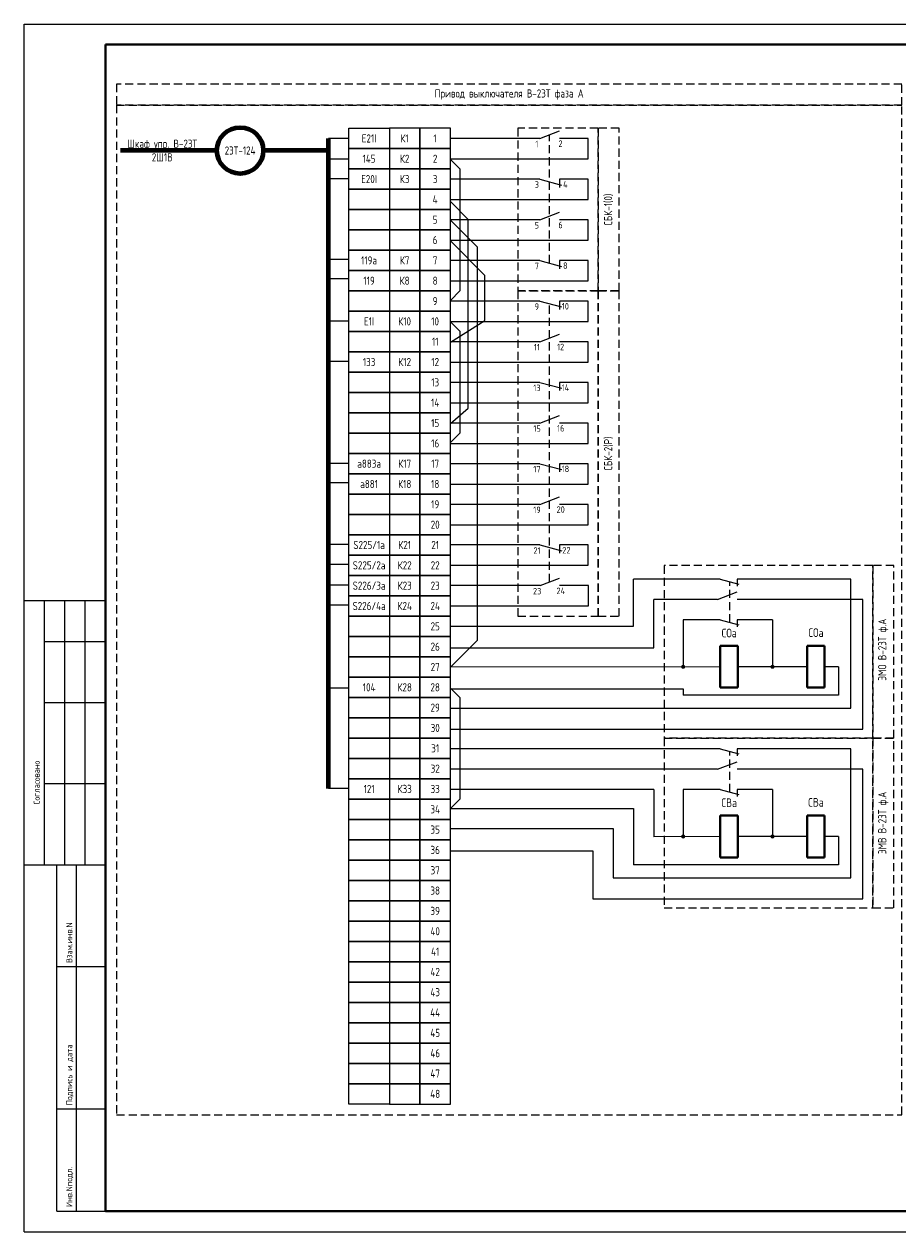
# Model space of a CAD drawing. Header units: millimetres. Extents: x 3972 to 7513, y 1417 to 2199.
# Tile 5 of 16: x 5275 to 5490, y 1779 to 2076. Entities that reach past the tile are written whole.
import ezdxf

# ---------------------------------------------------------------- set-up
doc = ezdxf.new("R2010")
doc.units = ezdxf.units.MM
doc.linetypes.add('JIS_02_2.0', pattern=[3, 2, -1])
doc.styles.add('SIMPLEX', font='GOST.ttf', dxfattribs={"height": 5})

msp = doc.modelspace()

# ---------------------------------------------------------------- linework, layer by layer
for p, q in [((5275.45, 1778.56), (5275.45, 2075.61)), ((5275.45, 2075.61), (5695.46, 2075.61)), ((5275.45, 1778.56), (5275.45, 2075.61)), ((5355.26, 2047.5), (5350.26, 2047.5)), ((5402.26, 2047.5), (5380.26, 2047.5)), ((5402.26, 2047.5), (5407.07, 2049.34)), ((5414.14, 2047.5), (5407.07, 2047.5)), ((5414.14, 2042.5), (5414.14, 2047.5)), ((5355.26, 2042.37), (5350.26, 2042.37)), ((5380.26, 2042.5), (5414.14, 2042.5)), ((5380.26, 2042.34), (5382.6, 2040)), ((5382.6, 2040), (5382.6, 2010)), ((5355.26, 2037.6), (5350.26, 2037.6)), ((5402.26, 2037.5), (5380.26, 2037.5)), ((5402.26, 2037.5), (5407.62, 2036.04)), ((5407.07, 2037.5), (5407.07, 2035.46)), ((5414.14, 2037.5), (5407.07, 2037.5)), ((5414.14, 2032.5), (5414.14, 2037.5)), ((5380.26, 2032.5), (5414.14, 2032.5)), ((5380.26, 2032.01), (5384.67, 2027.6)), ((5402.26, 2027.5), (5407.07, 2029.34)), ((5402.26, 2027.5), (5380.26, 2027.5)), ((5380.26, 2027.42), (5386.86, 2020.81)), ((5384.67, 1981.13), (5384.67, 2027.6)), ((5414.14, 2027.5), (5407.07, 2027.5)), ((5414.14, 2022.5), (5414.14, 2027.5)), ((5380.26, 2022.5), (5414.14, 2022.5)), ((5380.26, 2022.28), (5388.77, 2013.77)), ((5386.86, 2020.81), (5386.86, 1924.01)), ((5355.26, 2017.7), (5350.26, 2017.7)), ((5402.26, 2017.5), (5380.26, 2017.5)), ((5402.26, 2017.5), (5407.62, 2016.04)), ((5407.07, 2017.5), (5407.07, 2015.46)), ((5414.14, 2017.5), (5407.07, 2017.5)), ((5414.14, 2012.5), (5414.14, 2017.5)), ((5355.26, 2012.93), (5350.26, 2012.93)), ((5380.26, 2012.5), (5414.14, 2012.5)), ((5388.77, 2002.7), (5388.77, 2013.77)), ((5382.6, 2010), (5380.26, 2007.65)), ((5402.26, 2007.5), (5380.26, 2007.5)), ((5402.26, 2007.5), (5407.62, 2006.04)), ((5407.07, 2007.5), (5407.07, 2005.46)), ((5414.14, 2007.5), (5407.07, 2007.5)), ((5414.14, 2002.5), (5414.14, 2007.5)), ((5355.26, 2002.56), (5350.26, 2002.56)), ((5380.26, 2002.5), (5414.14, 2002.5)), ((5380.26, 2002.43), (5382.6, 2000.09)), ((5380.28, 1997.38), (5388.77, 2002.7)), ((5382.6, 2000.09), (5382.6, 1975)), ((5402.28, 1997.5), (5407.09, 1999.34)), ((5402.28, 1997.5), (5380.28, 1997.5)), ((5414.16, 1997.5), (5407.09, 1997.5)), ((5414.16, 1992.5), (5414.16, 1997.5)), ((5355.26, 1992.67), (5350.26, 1992.67)), ((5380.28, 1992.5), (5414.16, 1992.5)), ((5402.28, 1987.5), (5380.28, 1987.5)), ((5402.28, 1987.5), (5407.65, 1986.04)), ((5407.09, 1987.5), (5407.09, 1985.46)), ((5414.16, 1987.5), (5407.09, 1987.5)), ((5414.16, 1982.5), (5414.16, 1987.5)), ((5380.28, 1982.5), (5414.16, 1982.5)), ((5380.28, 1977.4), (5384.67, 1981.13)), ((5402.3, 1977.5), (5407.11, 1979.34)), ((5402.3, 1977.5), (5380.3, 1977.5)), ((5414.19, 1977.5), (5407.11, 1977.5)), ((5414.19, 1972.5), (5414.19, 1977.5)), ((5382.6, 1975), (5380.28, 1972.68)), ((5380.3, 1972.5), (5414.19, 1972.5)), ((5355.26, 1967.52), (5350.26, 1967.52)), ((5402.28, 1967.5), (5380.28, 1967.5)), ((5402.28, 1967.5), (5407.65, 1966.04)), ((5407.09, 1967.5), (5407.09, 1965.46)), ((5414.16, 1967.5), (5407.09, 1967.5)), ((5414.16, 1962.5), (5414.16, 1967.5)), ((5355.26, 1962.75), (5350.26, 1962.75)), ((5380.28, 1962.5), (5414.16, 1962.5)), ((5402.3, 1957.5), (5407.11, 1959.34)), ((5402.3, 1957.5), (5380.3, 1957.5)), ((5414.19, 1957.5), (5407.11, 1957.5)), ((5414.19, 1952.5), (5414.19, 1957.5)), ((5380.3, 1952.5), (5414.19, 1952.5)), ((5355.26, 1947.66), (5350.26, 1947.66)), ((5402.3, 1947.5), (5380.3, 1947.5)), ((5402.3, 1947.5), (5407.67, 1946.04)), ((5407.11, 1947.5), (5407.11, 1945.46)), ((5414.19, 1947.5), (5407.11, 1947.5)), ((5414.19, 1942.5), (5414.19, 1947.5)), ((5355.26, 1942.73), (5350.26, 1942.73)), ((5380.3, 1942.5), (5414.19, 1942.5)), ((5355.26, 1937.65), (5350.26, 1937.65)), ((5402.33, 1937.5), (5380.33, 1937.5)), ((5402.33, 1937.5), (5407.13, 1939.34)), ((5414.21, 1937.5), (5407.13, 1937.5)), ((5414.21, 1932.5), (5414.21, 1937.5)), ((5446.65, 1939.1), (5425.28, 1939.1)), ((5425.28, 1927.5), (5425.28, 1939.1)), ((5446.65, 1939.1), (5451.24, 1937.85)), ((5478.73, 1939.1), (5450.77, 1939.1)), ((5450.77, 1939.1), (5450.77, 1937.36)), ((5478.73, 1907.35), (5478.73, 1939.1)), ((5295.45, 1933.8), (5275.45, 1933.8)), ((5280.45, 1868.8), (5280.45, 1933.8)), ((5285.45, 1868.8), (5285.45, 1933.8)), ((5290.45, 1868.8), (5290.45, 1933.8)), ((5445.96, 1934.1), (5430.28, 1934.1)), ((5430.28, 1922.17), (5430.28, 1934.1)), ((5445.96, 1934.1), (5450.77, 1935.94)), ((5481.73, 1934.1), (5450.77, 1934.1)), ((5481.73, 1902.2), (5481.73, 1934.1)), ((5355.26, 1932.71), (5350.26, 1932.71)), ((5380.33, 1932.5), (5414.21, 1932.5)), ((5446.65, 1929.1), (5437.54, 1929.1)), ((5437.54, 1929.1), (5437.54, 1917.54)), ((5446.65, 1929.1), (5451.24, 1927.85)), ((5459.48, 1929.1), (5450.77, 1929.1)), ((5450.77, 1929.1), (5450.77, 1927.36)), ((5459.48, 1929.1), (5459.48, 1917.54)), ((5380.28, 1927.5), (5425.28, 1927.5)), ((5280.45, 1923.8), (5295.45, 1923.8)), ((5380.28, 1917.43), (5386.86, 1924.01)), ((5380.28, 1922.17), (5430.28, 1922.17)), ((5446.65, 1917.54), (5380.28, 1917.43)), ((5446.65, 1917.54), (5380.28, 1917.43)), ((5459.48, 1917.54), (5450.93, 1917.54)), ((5459.48, 1917.54), (5450.93, 1917.54)), ((5468.03, 1917.54), (5459.48, 1917.54)), ((5468.03, 1917.54), (5459.48, 1917.54)), ((5475.73, 1917.54), (5472.31, 1917.54)), ((5475.73, 1917.54), (5472.31, 1917.54)), ((5475.73, 1917.54), (5475.73, 1910.54)), ((5355.26, 1912.32), (5350.26, 1912.32)), ((5380.28, 1912.28), (5382.56, 1910)), ((5380.28, 1912.13), (5437.54, 1912.13)), ((5437.54, 1912.13), (5437.54, 1910.54)), ((5475.73, 1910.54), (5437.54, 1910.54)), ((5280.45, 1908.8), (5295.45, 1908.8)), ((5380.28, 1907.35), (5478.73, 1907.35)), ((5382.56, 1910), (5382.56, 1885)), ((5380.28, 1902.2), (5481.73, 1902.2)), ((5446.65, 1897.35), (5380.28, 1897.35)), ((5446.65, 1897.35), (5451.24, 1896.11)), ((5478.73, 1897.35), (5450.77, 1897.35)), ((5450.77, 1897.35), (5450.77, 1895.62)), ((5478.73, 1865.61), (5478.73, 1897.35)), ((5445.96, 1892.35), (5380.28, 1892.35)), ((5445.96, 1892.35), (5450.77, 1894.2)), ((5481.73, 1892.35), (5450.77, 1892.35)), ((5481.73, 1860.46), (5481.73, 1892.35)), ((5280.45, 1888.8), (5295.45, 1888.8)), ((5355.26, 1887.57), (5350.26, 1887.57)), ((5380.28, 1887.44), (5430.28, 1887.44)), ((5430.28, 1887.35), (5430.28, 1875.69)), ((5446.65, 1887.35), (5437.54, 1887.35)), ((5437.54, 1887.35), (5437.54, 1875.8)), ((5446.65, 1887.35), (5451.24, 1886.11)), ((5459.48, 1887.35), (5450.77, 1887.35)), ((5450.77, 1887.35), (5450.77, 1885.62)), ((5459.48, 1887.35), (5459.48, 1875.8)), ((5382.56, 1885), (5380.28, 1882.72)), ((5380.28, 1882.72), (5425.28, 1882.72)), ((5425.28, 1882.72), (5425.28, 1868.8)), ((5380.28, 1877.77), (5420.28, 1877.77)), ((5420.28, 1877.77), (5420.28, 1865.61)), ((5446.65, 1875.8), (5430.28, 1875.69)), ((5446.65, 1875.8), (5430.28, 1875.69)), ((5459.48, 1875.8), (5450.93, 1875.8)), ((5459.48, 1875.8), (5450.93, 1875.8)), ((5468.03, 1875.8), (5459.48, 1875.8)), ((5468.03, 1875.8), (5459.48, 1875.8)), ((5475.73, 1875.8), (5472.31, 1875.8)), ((5475.73, 1875.8), (5472.31, 1875.8)), ((5475.73, 1875.8), (5475.73, 1868.8)), ((5380.28, 1872.29), (5415.28, 1872.29)), ((5415.28, 1872.29), (5415.28, 1860.46)), ((5275.45, 1868.8), (5295.45, 1868.8)), ((5283.45, 1783.61), (5283.45, 1868.8)), ((5288.32, 1783.61), (5288.32, 1868.8)), ((5475.73, 1868.8), (5425.28, 1868.8)), ((5420.28, 1865.61), (5478.73, 1865.61)), ((5415.28, 1860.46), (5481.73, 1860.46)), ((5283.45, 1843.8), (5295.45, 1843.8)), ((5283.45, 1808.8), (5295.45, 1808.8)), ((5283.45, 1783.61), (5295.45, 1783.61)), ((5275.45, 1778.56), (5695.46, 1778.56))]:
    msp.add_line(p, q)
at = {"lineweight": 40}
for p, q in [((5295.45, 2070.61), (5690.54, 2070.61)), ((5450.93, 1922.67), (5446.65, 1922.67)), ((5446.65, 1922.67), (5446.65, 1912.41)), ((5450.93, 1912.41), (5450.93, 1922.67)), ((5472.31, 1922.67), (5468.03, 1922.67)), ((5468.03, 1922.67), (5468.03, 1912.41)), ((5472.31, 1912.41), (5472.31, 1922.67)), ((5450.93, 1912.41), (5446.65, 1912.41)), ((5472.31, 1912.41), (5468.03, 1912.41)), ((5450.93, 1880.93), (5446.65, 1880.93)), ((5446.65, 1880.93), (5446.65, 1870.67)), ((5450.93, 1870.67), (5450.93, 1880.93)), ((5472.31, 1880.93), (5468.03, 1880.93)), ((5468.03, 1880.93), (5468.03, 1870.67)), ((5472.31, 1870.67), (5472.31, 1880.93)), ((5450.93, 1870.67), (5446.65, 1870.67)), ((5472.31, 1870.67), (5468.03, 1870.67)), ((5295.45, 1783.61), (5690.54, 1783.61))]:
    msp.add_line(p, q, dxfattribs=at)
at = {"linetype": 'Continuous', "lineweight": 40}
msp.add_line((5295.45, 2070.61), (5295.45, 1783.61), dxfattribs=at)
at = {"lineweight": 80}
for p, q in [((5350.26, 1887.57), (5350.26, 2047.5)), ((5322.85, 2044.53), (5299.1, 2044.53)), ((5350.26, 2044.53), (5334.25, 2044.53))]:
    msp.add_line(p, q, dxfattribs=at)
at = {"linetype": 'JIS_02_2.0'}
for p, q in [((5404.62, 2016.86), (5404.62, 2048.4)), ((5404.62, 1938.37), (5404.62, 2006.86)), ((5448.95, 1928.47), (5448.95, 1938.47)), ((5448.95, 1886.73), (5448.95, 1896.73))]:
    msp.add_line(p, q, dxfattribs=at)
at = {"color": 32, "linetype": 'JIS_02_2.0', "true_color": 0xcd6928}
for points in [[(5491.29, 2060.88), (5298.15, 2060.88), (5298.15, 2055.69), (5491.29, 2055.69)], [(5491.29, 2055.69), (5298.15, 2055.69), (5298.15, 1807.38), (5491.29, 1807.38)], [(5416.57, 2050), (5396.83, 2050), (5396.83, 2010), (5416.57, 2010)], [(5416.57, 2050), (5416.57, 2010), (5421.76, 2010), (5421.76, 2050)], [(5416.57, 2010), (5396.83, 2010), (5396.83, 1930), (5416.57, 1930)], [(5416.57, 2010), (5416.57, 1930), (5421.76, 1930), (5421.76, 2010)], [(5484.13, 1942.43), (5432.8, 1942.43), (5432.8, 1900), (5484.13, 1900)], [(5484.13, 1942.43), (5484.13, 1900), (5489.32, 1900), (5489.32, 1942.43)], [(5484.13, 1900), (5432.8, 1900), (5432.8, 1858.26), (5484.13, 1858.26)], [(5484.13, 1900), (5484.13, 1858.26), (5489.32, 1858.26), (5489.32, 1900)]]:
    msp.add_lwpolyline(points, close=True, dxfattribs=at)
for points in [[(5365.26, 2045), (5355.26, 2045), (5355.26, 2050), (5365.26, 2050)], [(5365.26, 2045), (5372.76, 2045), (5372.76, 2050), (5365.26, 2050)], [(5372.76, 2045), (5380.26, 2045), (5380.26, 2050), (5372.76, 2050)], [(5365.26, 2040), (5355.26, 2040), (5355.26, 2045), (5365.26, 2045)], [(5365.26, 2040), (5372.76, 2040), (5372.76, 2045), (5365.26, 2045)], [(5372.76, 2040), (5380.26, 2040), (5380.26, 2045), (5372.76, 2045)], [(5365.26, 2035), (5355.26, 2035), (5355.26, 2040), (5365.26, 2040)], [(5365.26, 2035), (5372.76, 2035), (5372.76, 2040), (5365.26, 2040)], [(5372.76, 2035), (5380.26, 2035), (5380.26, 2040), (5372.76, 2040)], [(5365.26, 2030), (5355.26, 2030), (5355.26, 2035), (5365.26, 2035)], [(5365.26, 2030), (5372.76, 2030), (5372.76, 2035), (5365.26, 2035)], [(5372.76, 2030), (5380.26, 2030), (5380.26, 2035), (5372.76, 2035)], [(5365.26, 2025), (5355.26, 2025), (5355.26, 2030), (5365.26, 2030)], [(5365.26, 2025), (5372.76, 2025), (5372.76, 2030), (5365.26, 2030)], [(5372.76, 2025), (5380.26, 2025), (5380.26, 2030), (5372.76, 2030)], [(5365.26, 2020), (5355.26, 2020), (5355.26, 2025), (5365.26, 2025)], [(5365.26, 2020), (5372.76, 2020), (5372.76, 2025), (5365.26, 2025)], [(5372.76, 2020), (5380.26, 2020), (5380.26, 2025), (5372.76, 2025)], [(5365.26, 2015), (5355.26, 2015), (5355.26, 2020), (5365.26, 2020)], [(5365.26, 2015), (5372.76, 2015), (5372.76, 2020), (5365.26, 2020)], [(5372.76, 2015), (5380.26, 2015), (5380.26, 2020), (5372.76, 2020)], [(5365.26, 2010), (5355.26, 2010), (5355.26, 2015), (5365.26, 2015)], [(5365.26, 2010), (5372.76, 2010), (5372.76, 2015), (5365.26, 2015)], [(5372.76, 2010), (5380.26, 2010), (5380.26, 2015), (5372.76, 2015)], [(5365.26, 2005), (5355.26, 2005), (5355.26, 2010), (5365.26, 2010)], [(5365.26, 2005), (5372.76, 2005), (5372.76, 2010), (5365.26, 2010)], [(5372.76, 2005), (5380.26, 2005), (5380.26, 2010), (5372.76, 2010)], [(5365.26, 2000), (5355.26, 2000), (5355.26, 2005), (5365.26, 2005)], [(5365.26, 2000), (5372.76, 2000), (5372.76, 2005), (5365.26, 2005)], [(5372.76, 2000), (5380.26, 2000), (5380.26, 2005), (5372.76, 2005)], [(5365.28, 1995), (5355.28, 1995), (5355.28, 2000), (5365.28, 2000)], [(5365.28, 1995), (5372.78, 1995), (5372.78, 2000), (5365.28, 2000)], [(5372.78, 1995), (5380.28, 1995), (5380.28, 2000), (5372.78, 2000)], [(5365.28, 1990), (5355.28, 1990), (5355.28, 1995), (5365.28, 1995)], [(5365.28, 1990), (5355.28, 1990), (5355.28, 1995), (5365.28, 1995)], [(5365.28, 1990), (5372.78, 1990), (5372.78, 1995), (5365.28, 1995)], [(5365.28, 1990), (5372.78, 1990), (5372.78, 1995), (5365.28, 1995)], [(5372.78, 1990), (5380.28, 1990), (5380.28, 1995), (5372.78, 1995)], [(5365.28, 1985), (5355.28, 1985), (5355.28, 1990), (5365.28, 1990)], [(5365.28, 1985), (5372.78, 1985), (5372.78, 1990), (5365.28, 1990)], [(5372.78, 1985), (5380.28, 1985), (5380.28, 1990), (5372.78, 1990)], [(5365.28, 1980), (5355.28, 1980), (5355.28, 1985), (5365.28, 1985)], [(5365.28, 1980), (5372.78, 1980), (5372.78, 1985), (5365.28, 1985)], [(5372.78, 1980), (5380.28, 1980), (5380.28, 1985), (5372.78, 1985)], [(5365.28, 1975), (5355.28, 1975), (5355.28, 1980), (5365.28, 1980)], [(5365.28, 1975), (5372.78, 1975), (5372.78, 1980), (5365.28, 1980)], [(5372.78, 1975), (5380.28, 1975), (5380.28, 1980), (5372.78, 1980)], [(5365.28, 1970), (5355.28, 1970), (5355.28, 1975), (5365.28, 1975)], [(5365.28, 1970), (5372.78, 1970), (5372.78, 1975), (5365.28, 1975)], [(5372.78, 1970), (5380.28, 1970), (5380.28, 1975), (5372.78, 1975)], [(5365.28, 1965), (5355.28, 1965), (5355.28, 1970), (5365.28, 1970)], [(5365.28, 1965), (5372.78, 1965), (5372.78, 1970), (5365.28, 1970)], [(5372.78, 1965), (5380.28, 1965), (5380.28, 1970), (5372.78, 1970)], [(5365.28, 1960), (5355.28, 1960), (5355.28, 1965), (5365.28, 1965)], [(5365.28, 1960), (5355.28, 1960), (5355.28, 1965), (5365.28, 1965)], [(5365.28, 1960), (5372.78, 1960), (5372.78, 1965), (5365.28, 1965)], [(5365.28, 1960), (5372.78, 1960), (5372.78, 1965), (5365.28, 1965)], [(5372.78, 1960), (5380.28, 1960), (5380.28, 1965), (5372.78, 1965)], [(5365.28, 1955), (5355.28, 1955), (5355.28, 1960), (5365.28, 1960)], [(5365.28, 1955), (5372.78, 1955), (5372.78, 1960), (5365.28, 1960)], [(5372.78, 1955), (5380.28, 1955), (5380.28, 1960), (5372.78, 1960)], [(5365.28, 1950), (5355.28, 1950), (5355.28, 1955), (5365.28, 1955)], [(5365.28, 1950), (5372.78, 1950), (5372.78, 1955), (5365.28, 1955)], [(5372.78, 1950), (5380.28, 1950), (5380.28, 1955), (5372.78, 1955)], [(5365.28, 1945), (5355.28, 1945), (5355.28, 1950), (5365.28, 1950)], [(5365.28, 1945), (5372.78, 1945), (5372.78, 1950), (5365.28, 1950)], [(5372.78, 1945), (5380.28, 1945), (5380.28, 1950), (5372.78, 1950)], [(5365.28, 1940), (5355.28, 1940), (5355.28, 1945), (5365.28, 1945)], [(5365.28, 1940), (5372.78, 1940), (5372.78, 1945), (5365.28, 1945)], [(5372.78, 1940), (5380.28, 1940), (5380.28, 1945), (5372.78, 1945)], [(5365.28, 1935), (5355.28, 1935), (5355.28, 1940), (5365.28, 1940)], [(5365.28, 1935), (5355.28, 1935), (5355.28, 1940), (5365.28, 1940)], [(5365.28, 1935), (5372.78, 1935), (5372.78, 1940), (5365.28, 1940)], [(5365.28, 1935), (5372.78, 1935), (5372.78, 1940), (5365.28, 1940)], [(5372.78, 1935), (5380.28, 1935), (5380.28, 1940), (5372.78, 1940)], [(5365.28, 1930), (5355.28, 1930), (5355.28, 1935), (5365.28, 1935)], [(5365.28, 1930), (5372.78, 1930), (5372.78, 1935), (5365.28, 1935)], [(5372.78, 1930), (5380.28, 1930), (5380.28, 1935), (5372.78, 1935)], [(5365.28, 1925), (5355.28, 1925), (5355.28, 1930), (5365.28, 1930)], [(5365.28, 1925), (5372.78, 1925), (5372.78, 1930), (5365.28, 1930)], [(5372.78, 1925), (5380.28, 1925), (5380.28, 1930), (5372.78, 1930)], [(5365.28, 1920), (5355.28, 1920), (5355.28, 1925), (5365.28, 1925)], [(5365.28, 1920), (5372.78, 1920), (5372.78, 1925), (5365.28, 1925)], [(5372.78, 1920), (5380.28, 1920), (5380.28, 1925), (5372.78, 1925)], [(5365.28, 1915), (5355.28, 1915), (5355.28, 1920), (5365.28, 1920)], [(5365.28, 1915), (5372.78, 1915), (5372.78, 1920), (5365.28, 1920)], [(5372.78, 1915), (5380.28, 1915), (5380.28, 1920), (5372.78, 1920)], [(5365.28, 1910), (5355.28, 1910), (5355.28, 1915), (5365.28, 1915)], [(5365.28, 1910), (5372.78, 1910), (5372.78, 1915), (5365.28, 1915)], [(5372.78, 1910), (5380.28, 1910), (5380.28, 1915), (5372.78, 1915)], [(5365.28, 1905), (5355.28, 1905), (5355.28, 1910), (5365.28, 1910)], [(5365.28, 1905), (5372.78, 1905), (5372.78, 1910), (5365.28, 1910)], [(5372.78, 1905), (5380.28, 1905), (5380.28, 1910), (5372.78, 1910)], [(5365.28, 1900), (5355.28, 1900), (5355.28, 1905), (5365.28, 1905)], [(5365.28, 1900), (5372.78, 1900), (5372.78, 1905), (5365.28, 1905)], [(5372.78, 1900), (5380.28, 1900), (5380.28, 1905), (5372.78, 1905)], [(5365.28, 1895), (5355.28, 1895), (5355.28, 1900), (5365.28, 1900)], [(5365.28, 1895), (5372.78, 1895), (5372.78, 1900), (5365.28, 1900)], [(5372.78, 1895), (5380.28, 1895), (5380.28, 1900), (5372.78, 1900)], [(5365.28, 1890), (5355.28, 1890), (5355.28, 1895), (5365.28, 1895)], [(5365.28, 1890), (5372.78, 1890), (5372.78, 1895), (5365.28, 1895)], [(5372.78, 1890), (5380.28, 1890), (5380.28, 1895), (5372.78, 1895)], [(5365.28, 1885), (5355.28, 1885), (5355.28, 1890), (5365.28, 1890)], [(5365.28, 1885), (5372.78, 1885), (5372.78, 1890), (5365.28, 1890)], [(5372.78, 1885), (5380.28, 1885), (5380.28, 1890), (5372.78, 1890)], [(5365.28, 1880), (5355.28, 1880), (5355.28, 1885), (5365.28, 1885)], [(5365.28, 1880), (5372.78, 1880), (5372.78, 1885), (5365.28, 1885)], [(5372.78, 1880), (5380.28, 1880), (5380.28, 1885), (5372.78, 1885)], [(5365.28, 1875), (5355.28, 1875), (5355.28, 1880), (5365.28, 1880)], [(5365.28, 1875), (5372.78, 1875), (5372.78, 1880), (5365.28, 1880)], [(5372.78, 1875), (5380.28, 1875), (5380.28, 1880), (5372.78, 1880)], [(5365.28, 1870), (5355.28, 1870), (5355.28, 1875), (5365.28, 1875)], [(5365.28, 1870), (5372.78, 1870), (5372.78, 1875), (5365.28, 1875)], [(5372.78, 1870), (5380.28, 1870), (5380.28, 1875), (5372.78, 1875)], [(5365.28, 1865), (5355.28, 1865), (5355.28, 1870), (5365.28, 1870)], [(5365.28, 1865), (5372.78, 1865), (5372.78, 1870), (5365.28, 1870)], [(5372.78, 1865), (5380.28, 1865), (5380.28, 1870), (5372.78, 1870)], [(5365.28, 1860), (5355.28, 1860), (5355.28, 1865), (5365.28, 1865)], [(5365.28, 1860), (5372.78, 1860), (5372.78, 1865), (5365.28, 1865)], [(5372.78, 1860), (5380.28, 1860), (5380.28, 1865), (5372.78, 1865)], [(5365.28, 1855), (5355.28, 1855), (5355.28, 1860), (5365.28, 1860)], [(5365.28, 1855), (5372.78, 1855), (5372.78, 1860), (5365.28, 1860)], [(5372.78, 1855), (5380.28, 1855), (5380.28, 1860), (5372.78, 1860)], [(5365.28, 1850), (5355.28, 1850), (5355.28, 1855), (5365.28, 1855)], [(5365.28, 1850), (5372.78, 1850), (5372.78, 1855), (5365.28, 1855)], [(5372.78, 1850), (5380.28, 1850), (5380.28, 1855), (5372.78, 1855)], [(5365.28, 1845), (5355.28, 1845), (5355.28, 1850), (5365.28, 1850)], [(5365.28, 1845), (5372.78, 1845), (5372.78, 1850), (5365.28, 1850)], [(5372.78, 1845), (5380.28, 1845), (5380.28, 1850), (5372.78, 1850)], [(5365.28, 1840), (5355.28, 1840), (5355.28, 1845), (5365.28, 1845)], [(5365.28, 1840), (5372.78, 1840), (5372.78, 1845), (5365.28, 1845)], [(5372.78, 1840), (5380.28, 1840), (5380.28, 1845), (5372.78, 1845)], [(5365.28, 1835), (5355.28, 1835), (5355.28, 1840), (5365.28, 1840)], [(5365.28, 1835), (5372.78, 1835), (5372.78, 1840), (5365.28, 1840)], [(5372.78, 1835), (5380.28, 1835), (5380.28, 1840), (5372.78, 1840)], [(5365.28, 1830), (5355.28, 1830), (5355.28, 1835), (5365.28, 1835)], [(5365.28, 1830), (5372.78, 1830), (5372.78, 1835), (5365.28, 1835)], [(5372.78, 1830), (5380.28, 1830), (5380.28, 1835), (5372.78, 1835)], [(5365.28, 1825), (5355.28, 1825), (5355.28, 1830), (5365.28, 1830)], [(5365.28, 1825), (5372.78, 1825), (5372.78, 1830), (5365.28, 1830)], [(5372.78, 1825), (5380.28, 1825), (5380.28, 1830), (5372.78, 1830)], [(5365.28, 1820), (5355.28, 1820), (5355.28, 1825), (5365.28, 1825)], [(5365.28, 1820), (5372.78, 1820), (5372.78, 1825), (5365.28, 1825)], [(5372.78, 1820), (5380.28, 1820), (5380.28, 1825), (5372.78, 1825)], [(5365.28, 1815), (5355.28, 1815), (5355.28, 1820), (5365.28, 1820)], [(5365.28, 1815), (5372.78, 1815), (5372.78, 1820), (5365.28, 1820)], [(5372.78, 1815), (5380.28, 1815), (5380.28, 1820), (5372.78, 1820)], [(5365.28, 1810), (5355.28, 1810), (5355.28, 1815), (5365.28, 1815)], [(5365.28, 1810), (5372.78, 1810), (5372.78, 1815), (5365.28, 1815)], [(5372.78, 1810), (5380.28, 1810), (5380.28, 1815), (5372.78, 1815)]]:
    msp.add_lwpolyline(points, close=True)
at = {"const_width": 0.394}
for points in [[(5437.22, 1917.54, 1), (5437.81, 1917.54, 1)], [(5459.19, 1917.54, 1), (5459.78, 1917.54, 1)], [(5437.22, 1875.8, 1), (5437.81, 1875.8, 1)], [(5459.19, 1875.8, 1), (5459.78, 1875.8, 1)]]:
    msp.add_lwpolyline(points, format="xyb", close=True, dxfattribs=at)
at = {"lineweight": 80}
msp.add_circle((5328.55, 2044.53), 5.7, dxfattribs=at)

# ---------------------------------------------------------------- texts
at = {"linetype": 'Continuous', "style": 'SIMPLEX'}
for s, p in [('Согласовано', (5279.28, 1883.67)), ('Взам.инв.N', (5287.28, 1844.67)), ('Подпись и дата', (5287.28, 1809.67)), ('Инв.Nподл.', (5287.28, 1784.67))]:
    msp.add_text(s, height=1.5, rotation=90, dxfattribs=at).set_placement(p)
at = {"char_height": 2, "attachment_point": 5, "style": 'SIMPLEX'}
for s, insert, width in [('Привод выключателя В-23Т фаза А', (5394.72, 2058.29), 193.1369), ('Шкаф упр. В-23Т\\P2Ш1В', (5309.4, 2044.53), 25.4866), ('E21I', (5360.26, 2047.5), 10), ('К1', (5369.01, 2047.5), 7.5), ('1', (5376.51, 2047.5), 7.5), ('23Т-124', (5328.55, 2044.53), 9.9109), ('145', (5360.26, 2042.5), 10), ('К2', (5369.01, 2042.5), 7.5), ('2', (5376.51, 2042.5), 7.5), ('E20I', (5360.26, 2037.5), 10), ('К3', (5369.01, 2037.5), 7.5), ('3', (5376.51, 2037.5), 7.5), ('4', (5376.51, 2032.5), 7.5), ('5', (5376.51, 2027.5), 7.5), ('6', (5376.51, 2022.5), 7.5), ('119a', (5360.26, 2017.5), 10), ('К7', (5369.01, 2017.5), 7.5), ('7', (5376.51, 2017.5), 7.5), ('119', (5360.26, 2012.5), 10), ('К8', (5369.01, 2012.5), 7.5), ('8', (5376.51, 2012.5), 7.5), ('9', (5376.51, 2007.5), 7.5), ('E1I', (5360.26, 2002.5), 10), ('К10', (5369.01, 2002.5), 7.5), ('10', (5376.51, 2002.5), 7.5), ('11', (5376.53, 1997.5), 7.5), ('133', (5360.28, 1992.5), 10), ('К12', (5369.03, 1992.5), 7.5), ('12', (5376.53, 1992.5), 7.5), ('13', (5376.53, 1987.5), 7.5), ('14', (5376.53, 1982.5), 7.5), ('15', (5376.53, 1977.5), 7.5), ('16', (5376.53, 1972.5), 7.5), ('a883a', (5360.28, 1967.5), 10), ('К17', (5369.03, 1967.5), 7.5), ('17', (5376.53, 1967.5), 7.5), ('a881', (5360.28, 1962.5), 10), ('К18', (5369.03, 1962.5), 7.5), ('18', (5376.53, 1962.5), 7.5), ('19', (5376.53, 1957.5), 7.5), ('20', (5376.53, 1952.5), 7.5), ('S225/1a', (5360.28, 1947.5), 10), ('К21', (5369.03, 1947.5), 7.5), ('21', (5376.53, 1947.5), 7.5), ('S225/2a', (5360.28, 1942.5), 10), ('К22', (5369.03, 1942.5), 7.5), ('22', (5376.53, 1942.5), 7.5), ('S226/3a', (5360.28, 1937.5), 10), ('К23', (5369.03, 1937.5), 7.5), ('23', (5376.53, 1937.5), 7.5), ('S226/4a', (5360.28, 1932.5), 10), ('К24', (5369.03, 1932.5), 7.5), ('24', (5376.53, 1932.5), 7.5), ('25', (5376.53, 1927.5), 7.5), ('26', (5376.53, 1922.5), 7.5), ('27', (5376.53, 1917.5), 7.5), ('104', (5360.28, 1912.5), 10), ('К28', (5369.03, 1912.5), 7.5), ('28', (5376.53, 1912.5), 7.5), ('29', (5376.53, 1907.5), 7.5), ('30', (5376.53, 1902.5), 7.5), ('31', (5376.53, 1897.5), 7.5), ('32', (5376.53, 1892.5), 7.5), ('121', (5360.28, 1887.5), 10), ('К33', (5369.03, 1887.5), 7.5), ('33', (5376.53, 1887.5), 7.5), ('34', (5376.53, 1882.5), 7.5), ('35', (5376.53, 1877.5), 7.5), ('36', (5376.53, 1872.5), 7.5), ('37', (5376.53, 1867.5), 7.5), ('38', (5376.53, 1862.5), 7.5), ('39', (5376.53, 1857.5), 7.5), ('40', (5376.53, 1852.5), 7.5), ('41', (5376.53, 1847.5), 7.5), ('42', (5376.53, 1842.5), 7.5), ('43', (5376.53, 1837.5), 7.5), ('44', (5376.53, 1832.5), 7.5), ('45', (5376.53, 1827.5), 7.5), ('46', (5376.53, 1822.5), 7.5), ('47', (5376.53, 1817.5), 7.5), ('48', (5376.53, 1812.5), 7.5)]:
    msp.add_mtext(s, dxfattribs=dict(at, insert=insert, width=width))
at = {"color": 7, "char_height": 1.6, "width": 2.2967, "attachment_point": 5, "style": 'SIMPLEX'}
for s, insert in [('1', (5401.53, 2046.14)), ('2', (5407.35, 2046.21)), ('3', (5401.53, 2036.14)), ('4', (5408.54, 2036.21)), ('5', (5401.53, 2026.14)), ('6', (5407.35, 2026.21)), ('7', (5401.53, 2016.14)), ('8', (5408.54, 2016.21)), ('9', (5401.53, 2006.14)), ('10', (5408.54, 2006.21)), ('11', (5401.56, 1996.14)), ('12', (5407.37, 1996.21)), ('13', (5401.56, 1986.14)), ('14', (5408.56, 1986.21)), ('15', (5401.58, 1976.14)), ('16', (5407.39, 1976.21)), ('17', (5401.56, 1966.14)), ('18', (5408.56, 1966.21)), ('19', (5401.58, 1956.14)), ('20', (5407.39, 1956.21)), ('21', (5401.58, 1946.14)), ('22', (5408.8, 1946.21)), ('23', (5401.6, 1936.14)), ('24', (5407.42, 1936.21))]:
    msp.add_mtext(s, dxfattribs=dict(at, insert=insert))
at = {"char_height": 2, "attachment_point": 5, "rotation": 90, "style": 'SIMPLEX'}
for s, insert, width in [('СБК-1(0)', (5419.16, 2030), 40), ('СБК-2(Р)', (5419.16, 1970), 80), ('ЭМО В-23Т ф.А', (5486.73, 1921.74), 43.4952), ('ЭМВ В-23Т ф.А', (5486.73, 1879.13), 41.7406)]:
    msp.add_mtext(s, dxfattribs=dict(at, insert=insert, width=width))
at = {"lineweight": 50, "char_height": 2.138, "width": 4.275, "attachment_point": 5, "style": 'SIMPLEX'}
for s, insert in [('СОа', (5448.83, 1925.85)), ('СОа', (5470.17, 1925.94)), ('СВа', (5448.83, 1884.11)), ('СВа', (5470.17, 1884.2))]:
    msp.add_mtext(s, dxfattribs=dict(at, insert=insert))

doc.saveas('drawing.dxf')
